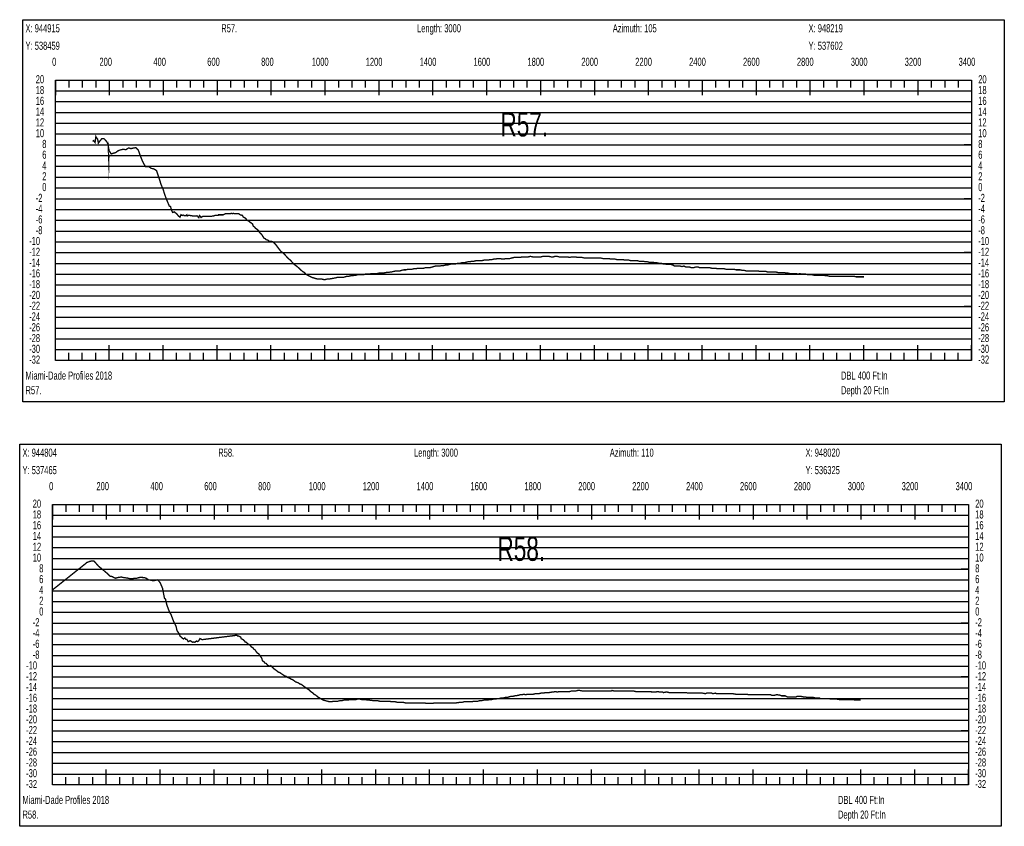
# Model space of a CAD drawing. Header units: inches. Extents: x 471865 to 538526, y 1054316 to 1102451.
# Tile 96 of 114: x 506661 to 510315, y 1089675 to 1092667. Entities that reach past the tile are written whole.
import ezdxf

# ---------------------------------------------------------------- set-up
doc = ezdxf.new("R2010")
doc.units = ezdxf.units.IN
doc.header["$MEASUREMENT"] = 0
for name, color, linetype in [('LABELS', 7, 'Continuous'), ('X_Gr1', 7, 'Continuous'), ('XSECTION', 7, 'Continuous')]:
    doc.layers.add(name, color=color, linetype=linetype)
doc.styles.get("Standard").update_dxf_attribs({"font": 'arial.ttf'})

msp = doc.modelspace()

# ---------------------------------------------------------------- linework, layer by layer
at = {"layer": 'X_Gr1', "color": 6, "linetype": 'Continuous', "lineweight": 18, "true_color": 0xff00ff, "transparency": 33554687, "const_width": 5}
for points in [[(506931.7, 1092215.8), (506931.7, 1092215.8), (506934.8, 1092218.8), (506940.8, 1092211.9), (506943.9, 1092233.9), (506946.8, 1092228.6), (506950.5, 1092224.5), (506953.2, 1092209.6), (506960.4, 1092219.2), (506966.3, 1092226.5), (506975.2, 1092225.2), (506984.3, 1092214.4), (506989.7, 1092203.6), (506991.8, 1092147.6), (506992.6, 1092184.7), (506993.4, 1092180.9), (507000.7, 1092169.4), (507010.5, 1092172.6), (507017.1, 1092174.1), (507026.4, 1092181.3), (507035.7, 1092184.5), (507045.5, 1092186.6), (507055.1, 1092185.1), (507065.4, 1092191.6), (507074.4, 1092189), (507083.6, 1092191.5), (507092.4, 1092192.5), (507101.6, 1092182.9), (507107.9, 1092164.9), (507117.6, 1092140.7), (507127.9, 1092121.9), (507141.3, 1092122.6), (507148.4, 1092116), (507157.8, 1092114.3), (507169, 1092107.8), (507181.8, 1092069.3), (507185.3, 1092056.8), (507193, 1092039.3), (507200.5, 1092015.3), (507209.3, 1091993), (507216.3, 1091976), (507220.8, 1091974.3), (507224.8, 1091960.4), (507228.8, 1091952.2), (507234.4, 1091954.6), (507242, 1091948.7), (507246.3, 1091944.2), (507250.1, 1091939.5), (507255.9, 1091934.6), (507259.7, 1091944), (507264.1, 1091940.7), (507268, 1091942.7), (507271.4, 1091940.7), (507277, 1091940.6), (507281.5, 1091943.7), (507282.9, 1091939.4), (507288.2, 1091942.1), (507295.9, 1091940.5), (507302.3, 1091939.6), (507309.1, 1091938.8), (507311.4, 1091939), (507315.3, 1091938.8), (507319.5, 1091940.1), (507325.8, 1091933.2), (507328.5, 1091940.9), (507332.3, 1091937.4), (507334, 1091933.5), (507339.8, 1091937.4), (507343.1, 1091937.4), (507344.9, 1091937.4), (507349.9, 1091937.4), (507352.9, 1091937.4), (507356, 1091937.4), (507359.9, 1091937.4), (507362, 1091937.4), (507368.9, 1091937.4), (507370.8, 1091937.4), (507378.2, 1091939.4), (507380.4, 1091939.4), (507387.3, 1091941.4), (507389.3, 1091941.4), (507394.5, 1091941.4), (507397.4, 1091941.4), (507398.8, 1091943.4), (507404.7, 1091943.4), (507406.8, 1091943.4), (507411.6, 1091943.4), (507414.6, 1091943.4), (507416.1, 1091943.4), (507420.8, 1091945.4), (507423.8, 1091947.4), (507425.3, 1091947.4), (507430.1, 1091947.4), (507433.3, 1091947.4), (507436.6, 1091947.4), (507440, 1091947.4), (507441.8, 1091947.4), (507446.8, 1091949.4), (507450.3, 1091947.4), (507454.2, 1091949.4), (507458.2, 1091947.4), (507460.3, 1091947.4), (507466, 1091947.4), (507469.8, 1091947.4), (507473.4, 1091947.4), (507477.2, 1091945.4), (507479.2, 1091943.4), (507487.5, 1091941.4), (507490.6, 1091935.4), (507498.1, 1091931.4), (507502, 1091927.4), (507503.8, 1091923.4), (507509.5, 1091921.4), (507514.4, 1091917.4), (507519.9, 1091913.4), (507525.3, 1091909.4), (507527.8, 1091901.4), (507534, 1091897.4), (507535.9, 1091893.4), (507542.9, 1091889.4), (507548.6, 1091883.4), (507551.6, 1091877.4), (507558.6, 1091871.4), (507562.5, 1091865.4), (507567, 1091857.4), (507572.1, 1091855.4), (507575.2, 1091851.4), (507582.4, 1091849.4), (507586.5, 1091845.4), (507591.1, 1091845.4), (507595, 1091845.4), (507600.3, 1091843.4), (507604.4, 1091839.4), (507609.5, 1091835.4), (507615.9, 1091826.9), (507622.3, 1091818.4), (507628.7, 1091809.9), (507629.1, 1091809.4), (507636.3, 1091803.4), (507643.4, 1091797.4), (507650.6, 1091789.4), (507657.8, 1091781.4), (507665.7, 1091775.4), (507672.5, 1091767.4), (507679.7, 1091759.4), (507688.3, 1091753.4), (507695.6, 1091747.4), (507703.9, 1091739.4), (507710.8, 1091733.4), (507717.6, 1091729.4), (507723, 1091723.4), (507729.8, 1091719.4), (507737.3, 1091715.4), (507745.3, 1091711.4), (507752.2, 1091709.4), (507758.6, 1091707.4), (507766.2, 1091705.4), (507773.8, 1091705.4), (507781.6, 1091705.4), (507788.9, 1091703.4), (507795.8, 1091703.4), (507802.4, 1091705.4), (507809.7, 1091705.4), (507816.1, 1091706.5), (507822.5, 1091707.6), (507829, 1091708.7), (507832.7, 1091709.4), (507839.2, 1091711.4), (507846.5, 1091711.4), (507854.7, 1091711.4), (507862.2, 1091711.4), (507868.8, 1091713.4), (507875.1, 1091715.4), (507882, 1091715.4), (507889.4, 1091717.4), (507896.4, 1091717.4), (507903, 1091719.4), (507909.3, 1091719.4), (507915.9, 1091721.4), (507923.2, 1091721.4), (507930.4, 1091721.4), (507936.9, 1091721.4), (507943.3, 1091723.4), (507950.3, 1091723.4), (507958, 1091723.4), (507965.8, 1091725.4), (507973.6, 1091725.4), (507981, 1091725.4), (507987.6, 1091725.4), (507994.5, 1091727.4), (508002.6, 1091727.4), (508011.7, 1091727.4), (508020.1, 1091729.4), (508026.5, 1091730), (508033, 1091730.6), (508039.4, 1091731.3), (508040.3, 1091731.4), (508048.5, 1091733.4), (508056.9, 1091735.4), (508064.8, 1091735.4), (508071.7, 1091735.4), (508078.3, 1091737.4), (508086, 1091739.4), (508094.3, 1091739.4), (508102, 1091741.4), (508109.1, 1091741.4), (508116.3, 1091741.4), (508123.9, 1091743.4), (508131.4, 1091743.4), (508138.4, 1091745.4), (508145.6, 1091745.4), (508152.9, 1091745.4), (508160.1, 1091745.4), (508167.4, 1091747.4), (508175, 1091747.4), (508183, 1091747.4), (508190.4, 1091749.4), (508197.2, 1091751.4), (508204, 1091753.4), (508211.7, 1091753.4), (508220, 1091753.4), (508227.9, 1091755.4), (508235.3, 1091755.4), (508242.1, 1091757.4), (508249, 1091757.4), (508256.1, 1091759.4), (508263.5, 1091761.4), (508271.4, 1091761.4), (508279.1, 1091761.4), (508286.3, 1091763.4), (508293.6, 1091763.4), (508301.2, 1091765.4), (508309.5, 1091765.4), (508317.6, 1091767.4), (508324.8, 1091769.4), (508331.9, 1091769.4), (508339.3, 1091771.4), (508347, 1091771.4), (508354.5, 1091773.4), (508361.8, 1091773.4), (508369.3, 1091773.4), (508376.6, 1091773.4), (508384, 1091775.4), (508391.6, 1091775.4), (508399.1, 1091775.4), (508406.6, 1091777.4), (508413.9, 1091777.4), (508421, 1091779.4), (508427.6, 1091779.4), (508434.6, 1091781.4), (508442.8, 1091781.4), (508451.1, 1091779.4), (508459, 1091779.4), (508465.6, 1091781.4), (508472.5, 1091781.4), (508480.3, 1091781.4), (508487.9, 1091783.4), (508495.4, 1091785.4), (508502.9, 1091785.4), (508510.4, 1091785.4), (508518.3, 1091785.4), (508526.1, 1091787.4), (508533.8, 1091787.4), (508541, 1091787.4), (508548.2, 1091787.4), (508556.3, 1091789.4), (508564.7, 1091787.4), (508572.8, 1091787.4), (508580.2, 1091787.4), (508587.5, 1091787.4), (508595.1, 1091787.4), (508602.5, 1091789.4), (508609.5, 1091789.4), (508616.8, 1091789.4), (508625.1, 1091789.4), (508633.6, 1091787.4), (508641.2, 1091787.4), (508648, 1091789.4), (508655.3, 1091789.4), (508663.5, 1091787.4), (508671.9, 1091787.4), (508679.5, 1091787.4), (508686.2, 1091787.4), (508693.5, 1091787.4), (508701.7, 1091785.4), (508709.7, 1091787.4), (508716.5, 1091787.4), (508723.6, 1091787.4), (508731.7, 1091785.4), (508739.8, 1091785.4), (508748, 1091785.4), (508755.9, 1091783.4), (508763.8, 1091783.4), (508771.5, 1091783.4), (508778.9, 1091783.4), (508789.9, 1091783.4), (508793.5, 1091783.4), (508800.7, 1091783.4), (508808.4, 1091783.4), (508816.3, 1091783.4), (508824.6, 1091781.4), (508832.4, 1091781.4), (508839.5, 1091781.4), (508846.6, 1091781.4), (508854, 1091779.4), (508861.8, 1091779.4), (508869.6, 1091779.4), (508877.2, 1091777.4), (508884.7, 1091777.4), (508891.9, 1091777.4), (508899.3, 1091777.4), (508906.6, 1091775.4), (508914, 1091775.4), (508921.5, 1091775.4), (508929, 1091773.4), (508936.9, 1091773.4), (508944.8, 1091773.4), (508952.2, 1091773.4), (508959.6, 1091771.4), (508967, 1091771.4), (508974.7, 1091771.4), (508982.6, 1091769.4), (508990.3, 1091769.4), (508997.5, 1091767.4), (509004.3, 1091767.4), (509011.3, 1091767.4), (509019, 1091765.4), (509027.2, 1091765.4), (509035, 1091763.4), (509041.9, 1091763.4), (509048.5, 1091761.4), (509055.2, 1091761.4), (509062.4, 1091759.4), (509069.7, 1091759.4), (509077, 1091759.4), (509084.5, 1091757.4), (509091.6, 1091753.4), (509098.5, 1091753.4), (509105.2, 1091753.4), (509111.7, 1091753.4), (509118.7, 1091751.4), (509126.2, 1091753.4), (509133.6, 1091749.4), (509140.7, 1091749.4), (509147.2, 1091749.4), (509153.8, 1091747.4), (509161.1, 1091747.4), (509168.9, 1091749.4), (509180.3, 1091749.4), (509184, 1091747.4), (509191.1, 1091747.4), (509198.1, 1091747.4), (509205.4, 1091747.4), (509213.1, 1091747.4), (509220.8, 1091747.4), (509228.6, 1091745.4), (509235.9, 1091745.4), (509243.1, 1091745.4), (509250.8, 1091743.4), (509259.1, 1091743.4), (509267.5, 1091743.4), (509275, 1091743.4), (509282.4, 1091741.4), (509289.8, 1091741.4), (509297.3, 1091741.4), (509305, 1091741.4), (509312.5, 1091741.4), (509319.7, 1091739.4), (509326.9, 1091739.4), (509334.4, 1091739.4), (509342.3, 1091737.4), (509349.8, 1091737.4), (509356.9, 1091735.4), (509364, 1091735.4), (509371.1, 1091735.4), (509378.8, 1091735.4), (509386.4, 1091735.4), (509393.5, 1091735.4), (509400.2, 1091735.4), (509407.3, 1091733.4), (509415.3, 1091733.4), (509422.9, 1091733.4), (509430, 1091733.4), (509437.2, 1091731.4), (509444.8, 1091731.4), (509452.5, 1091731.4), (509459.8, 1091731.4), (509467.2, 1091731.4), (509474.6, 1091729.4), (509482, 1091729.4), (509489.5, 1091729.4), (509497.1, 1091729.4), (509504.4, 1091727.4), (509511.9, 1091727.4), (509519.7, 1091725.4), (509527.4, 1091725.4), (509534.7, 1091725.4), (509542, 1091725.4), (509549.2, 1091723.4), (509556.1, 1091725.4), (509563.4, 1091723.4), (509571, 1091723.4), (509578.4, 1091723.4), (509585.5, 1091721.4), (509592.9, 1091721.4), (509600.7, 1091721.4), (509608.4, 1091719.4), (509615.9, 1091719.4), (509623, 1091719.4), (509630.2, 1091719.4), (509637.7, 1091719.4), (509645.1, 1091719.4), (509652, 1091717.4), (509658.9, 1091717.4), (509666.8, 1091715.4), (509675.3, 1091715.4), (509682.7, 1091715.4), (509689.7, 1091715.4), (509696.9, 1091715.4), (509704.6, 1091715.4), (509716.4, 1091715.4), (509720.2, 1091715.4), (509727.2, 1091715.4), (509734.5, 1091715.4), (509742.6, 1091715.4), (509750.6, 1091715.4), (509757.9, 1091715.4), (509764.9, 1091713.4), (509772.5, 1091713.4), (509780.3, 1091713.4), (509791.5, 1091713.4), (509793.6, 1091713.4)], [(506782.5, 1090551.7), (506782.5, 1090551.7), (506909.1, 1090652.2), (506909.7, 1090653.2), (506923.3, 1090658.5), (506936.9, 1090659.1), (506954, 1090639.7), (506969.6, 1090627.1), (506985, 1090614), (506994.9, 1090604.4), (506996.9, 1090602.9), (507004.5, 1090601.4), (507015.7, 1090595.2), (507028.9, 1090598.7), (507038.7, 1090599.6), (507048.7, 1090597.3), (507058.4, 1090596.4), (507071.9, 1090593.4), (507081.7, 1090594.2), (507093.8, 1090594.8), (507105.8, 1090598.1), (507118.3, 1090598), (507128.8, 1090596.3), (507139.4, 1090589.4), (507146.7, 1090588.1), (507156.1, 1090585.9), (507165.8, 1090587.7), (507173.5, 1090589.3), (507182.5, 1090578.7), (507191.1, 1090558.3), (507198.6, 1090520.6), (507202.1, 1090518.1), (507207.6, 1090495.1), (507216.9, 1090470.4), (507222.6, 1090461), (507231.3, 1090437.7), (507237.2, 1090425.8), (507241.2, 1090417.4), (507245.1, 1090400.6), (507251.4, 1090391.7), (507256.9, 1090379.7), (507260.1, 1090377.4), (507264.9, 1090372.5), (507269.3, 1090369.8), (507273.9, 1090374), (507277.9, 1090368.3), (507281.2, 1090368.7), (507285.8, 1090361.4), (507286.7, 1090360.1), (507293.6, 1090363.7), (507299.1, 1090360.5), (507303, 1090357.5), (507306, 1090358.8), (507311.1, 1090357.7), (507317.1, 1090362.3), (507321.3, 1090360.3), (507325.4, 1090362.8), (507330.2, 1090371.6), (507338.1, 1090367.6), (507339.9, 1090367.7), (507341.8, 1090367.9), (507347, 1090368.6), (507352.2, 1090369.3), (507357.4, 1090369.9), (507362.6, 1090370.6), (507367.9, 1090371.2), (507373.1, 1090371.9), (507378.3, 1090372.5), (507383.5, 1090373.2), (507388.7, 1090373.8), (507393.9, 1090374.5), (507399.1, 1090375.2), (507404.3, 1090375.8), (507409.5, 1090376.5), (507414.7, 1090377.1), (507419.9, 1090377.8), (507425.2, 1090378.4), (507430.4, 1090379.1), (507435.6, 1090379.7), (507440.8, 1090380.4), (507446, 1090381), (507451.2, 1090381.6), (507456.3, 1090382.3), (507461.1, 1090383), (507463.1, 1090383), (507468.1, 1090383), (507469.8, 1090381), (507473.7, 1090381), (507481, 1090377), (507483.5, 1090371), (507490.8, 1090367), (507495.1, 1090363), (507497.2, 1090359), (507503.5, 1090357), (507505.8, 1090353), (507513.1, 1090349), (507518.1, 1090345), (507520.4, 1090341), (507527, 1090337), (507529, 1090333), (507535.1, 1090329), (507537.3, 1090325), (507541.7, 1090319), (507548, 1090315), (507552.3, 1090309), (507556.5, 1090303), (507560.1, 1090297), (507562, 1090289), (507568.3, 1090285), (507570.4, 1090281), (507576.4, 1090279), (507580.7, 1090273), (507583.5, 1090271), (507589, 1090269), (507592.7, 1090271), (507598.9, 1090265), (507605, 1090259), (507610.9, 1090255), (507616.3, 1090251), (507621.3, 1090247), (507626.8, 1090245), (507632.3, 1090241), (507638.4, 1090237), (507644.4, 1090233), (507650.2, 1090231), (507655.8, 1090227), (507661.9, 1090225), (507668.3, 1090221), (507674.2, 1090219), (507679.6, 1090215), (507684.8, 1090211), (507690.1, 1090209), (507695.5, 1090207), (507701, 1090203), (507706.7, 1090201), (507712, 1090197), (507717.3, 1090193), (507723.1, 1090189), (507729.1, 1090185), (507735.2, 1090181), (507741.1, 1090175), (507747.2, 1090171), (507753.7, 1090165), (507760.5, 1090161), (507767.3, 1090155), (507774, 1090151), (507780.9, 1090147), (507788.3, 1090143), (507795.9, 1090141), (507803.6, 1090139), (507811.1, 1090137), (507818.5, 1090137), (507826.1, 1090139), (507833.8, 1090139), (507841.7, 1090139), (507849.3, 1090141), (507856.6, 1090141), (507863.7, 1090143), (507871, 1090143), (507878.6, 1090143), (507886.4, 1090145), (507893.8, 1090145), (507901.1, 1090145), (507908.2, 1090145), (507915.5, 1090147), (507923.1, 1090147), (507930.7, 1090145), (507938.2, 1090145), (507945.5, 1090145), (507952.7, 1090143), (507959.9, 1090143), (507974.9, 1090141), (507982.4, 1090141), (507989.7, 1090141), (507996.9, 1090139), (508004.2, 1090139), (508011.5, 1090139), (508018.9, 1090139), (508026.3, 1090139), (508033.5, 1090139), (508040.4, 1090137), (508047.8, 1090137), (508055.1, 1090137), (508062.2, 1090135), (508069.3, 1090135), (508076.7, 1090135), (508084.3, 1090135), (508091.8, 1090133), (508099.1, 1090133), (508106.4, 1090133), (508114, 1090133), (508121.3, 1090133), (508128.1, 1090133), (508134.8, 1090133), (508141.5, 1090133), (508148.4, 1090133), (508155.7, 1090133), (508162.8, 1090133), (508169.8, 1090131), (508176.8, 1090131), (508183.8, 1090131), (508190.9, 1090131), (508204.7, 1090133), (508211.3, 1090133), (508218.1, 1090133), (508225.2, 1090133), (508246.7, 1090133), (508253.6, 1090133), (508268, 1090133), (508275.1, 1090133), (508282.1, 1090133), (508295.9, 1090135), (508303, 1090135), (508310.3, 1090137), (508317.7, 1090137), (508324.8, 1090137), (508331.7, 1090137), (508339, 1090137), (508346.8, 1090139), (508354.3, 1090139), (508361, 1090139), (508367.7, 1090141), (508375.2, 1090141), (508383.2, 1090143), (508390.8, 1090143), (508397.5, 1090143), (508404.1, 1090145), (508411.6, 1090145), (508419.6, 1090147), (508427.4, 1090147), (508434.3, 1090149), (508440.9, 1090149), (508447.7, 1090151), (508455.3, 1090151), (508463.1, 1090153), (508470.2, 1090153), (508476.6, 1090155), (508483.3, 1090157), (508490.9, 1090157), (508498.8, 1090159), (508512.1, 1090161), (508518.1, 1090163), (508524.8, 1090163), (508532.2, 1090165), (508539.3, 1090163), (508545.6, 1090165), (508551.7, 1090165), (508559, 1090165), (508567.3, 1090165), (508574.7, 1090167), (508581, 1090167), (508587.6, 1090167), (508595.6, 1090169), (508604, 1090169), (508611.5, 1090171), (508618.4, 1090171), (508625.4, 1090171), (508637, 1090173), (508641.1, 1090173), (508649, 1090175), (508656.3, 1090173), (508663, 1090175), (508674, 1090175), (508678.4, 1090175), (508687.1, 1090175), (508695.3, 1090175), (508702.4, 1090175), (508709.2, 1090177), (508716.7, 1090177), (508724.5, 1090177), (508732.2, 1090179), (508739.3, 1090179), (508749.5, 1090177), (508753.3, 1090177), (508760.8, 1090177), (508768.4, 1090177), (508775.8, 1090177), (508783.1, 1090177), (508790.3, 1090177), (508797, 1090177), (508803.7, 1090177), (508810.6, 1090177), (508821.7, 1090177), (508825.2, 1090177), (508831.7, 1090177), (508837.9, 1090177), (508844.7, 1090177), (508855.8, 1090177), (508859.3, 1090179), (508866.1, 1090177), (508876.7, 1090177), (508880.4, 1090177), (508891.4, 1090177), (508895, 1090177), (508902.1, 1090177), (508909.5, 1090177), (508916.7, 1090177), (508927, 1090177), (508930.7, 1090177), (508938.4, 1090177), (508946.8, 1090175), (508954.7, 1090175), (508965, 1090175), (508971.9, 1090175), (508975.8, 1090175), (508987.8, 1090175), (508991.8, 1090175), (509003, 1090175), (509006.6, 1090173), (509013.6, 1090173), (509020.7, 1090173), (509028.2, 1090175), (509035.8, 1090173), (509046.9, 1090173), (509050.2, 1090171), (509059.7, 1090173), (509063.3, 1090173), (509071.1, 1090171), (509078.8, 1090171), (509085.5, 1090171), (509094.8, 1090171), (509098.3, 1090171), (509105.7, 1090171), (509117.1, 1090171), (509120.5, 1090171), (509130, 1090171), (509133.9, 1090171), (509141.8, 1090169), (509153.3, 1090169), (509156.7, 1090169), (509167.4, 1090169), (509171.3, 1090169), (509179.4, 1090169), (509187.4, 1090169), (509194.9, 1090169), (509205.9, 1090167), (509209.6, 1090169), (509217.2, 1090169), (509229, 1090169), (509232.8, 1090167), (509243.6, 1090169), (509247.3, 1090167), (509254.8, 1090167), (509262.6, 1090167), (509270, 1090167), (509281, 1090167), (509288, 1090167), (509291.4, 1090167), (509302, 1090167), (509306.2, 1090167), (509318.6, 1090165), (509322, 1090165), (509328.2, 1090165), (509337.6, 1090165), (509341.3, 1090165), (509353.5, 1090165), (509361.3, 1090165), (509364.7, 1090163), (509374.2, 1090163), (509377.7, 1090163), (509389.1, 1090163), (509393.1, 1090163), (509400.7, 1090163), (509410.9, 1090163), (509414.2, 1090163), (509425.1, 1090163), (509429.2, 1090163), (509437, 1090163), (509447.7, 1090163), (509451.3, 1090161), (509462.1, 1090161), (509469.1, 1090163), (509472.8, 1090163), (509484.3, 1090161), (509488, 1090159), (509498.5, 1090159), (509501.9, 1090159), (509509.1, 1090155), (509520.1, 1090155), (509527.4, 1090155), (509534.5, 1090155), (509541.7, 1090155), (509545.4, 1090157), (509556, 1090157), (509559.5, 1090157), (509570.2, 1090155), (509578, 1090155), (509581.8, 1090153), (509592.2, 1090153), (509598.7, 1090153), (509606.1, 1090153), (509614.3, 1090151), (509618.2, 1090151), (509628.7, 1090151), (509632, 1090149), (509643.2, 1090149), (509651.6, 1090149), (509655.5, 1090149), (509665.9, 1090149), (509669.3, 1090147), (509680.5, 1090147), (509688.9, 1090147), (509692.9, 1090147), (509703.4, 1090145), (509710, 1090145), (509717.6, 1090145), (509725.9, 1090145), (509729.9, 1090145), (509740.8, 1090145), (509747.2, 1090145), (509754, 1090145), (509762.1, 1090143), (509770.2, 1090143), (509776.8, 1090143), (509782.4, 1090143)]]:
    msp.add_lwpolyline(points, dxfattribs=at)
at = {"layer": 'XSECTION', "color": 18, "linetype": 'Continuous', "true_color": 0x000000}
for points in [[(506672.4, 1092667.4), (510314.8, 1092667.4), (510314.8, 1091249.4), (506672.4, 1091249.4), (506672.4, 1092667.4)], [(506793.6, 1092443.4), (510193.6, 1092443.4), (510193.6, 1091403.4), (506793.6, 1091403.4), (506793.6, 1092443.4)], [(506793.6, 1092443.4), (506793.6, 1092387)], [(506793.6, 1092443.4), (506793.6, 1092387)], [(506793.6, 1092443.4), (506793.6, 1092415.4)], [(506793.6, 1092443.4), (506793.6, 1092415.4)], [(506843.6, 1092443.4), (506843.6, 1092415.4)], [(506893.6, 1092443.4), (506893.6, 1092415.4)], [(506943.6, 1092443.4), (506943.6, 1092415.4)], [(506993.6, 1092443.4), (506993.6, 1092387)], [(506993.6, 1092443.4), (506993.6, 1092415.4)], [(507043.6, 1092443.4), (507043.6, 1092415.4)], [(507093.6, 1092443.4), (507093.6, 1092415.4)], [(507143.6, 1092443.4), (507143.6, 1092415.4)], [(507193.6, 1092443.4), (507193.6, 1092387)], [(507193.6, 1092443.4), (507193.6, 1092415.4)], [(507243.6, 1092443.4), (507243.6, 1092415.4)], [(507293.6, 1092443.4), (507293.6, 1092415.4)], [(507343.6, 1092443.4), (507343.6, 1092415.4)], [(507393.6, 1092443.4), (507393.6, 1092387)], [(507393.6, 1092443.4), (507393.6, 1092415.4)], [(507443.6, 1092443.4), (507443.6, 1092415.4)], [(507493.6, 1092443.4), (507493.6, 1092415.4)], [(507543.6, 1092443.4), (507543.6, 1092415.4)], [(507593.6, 1092443.4), (507593.6, 1092387)], [(507593.6, 1092443.4), (507593.6, 1092415.4)], [(507643.6, 1092443.4), (507643.6, 1092415.4)], [(507693.6, 1092443.4), (507693.6, 1092415.4)], [(507743.6, 1092443.4), (507743.6, 1092415.4)], [(507793.6, 1092443.4), (507793.6, 1092387)], [(507793.6, 1092443.4), (507793.6, 1092415.4)], [(507843.6, 1092443.4), (507843.6, 1092415.4)], [(507893.6, 1092443.4), (507893.6, 1092415.4)], [(507943.6, 1092443.4), (507943.6, 1092415.4)], [(507993.6, 1092443.4), (507993.6, 1092387)], [(507993.6, 1092443.4), (507993.6, 1092415.4)], [(508043.6, 1092443.4), (508043.6, 1092415.4)], [(508093.6, 1092443.4), (508093.6, 1092415.4)], [(508143.6, 1092443.4), (508143.6, 1092415.4)], [(508193.6, 1092443.4), (508193.6, 1092387)], [(508193.6, 1092443.4), (508193.6, 1092415.4)], [(508243.6, 1092443.4), (508243.6, 1092415.4)], [(508293.6, 1092443.4), (508293.6, 1092415.4)], [(508343.6, 1092443.4), (508343.6, 1092415.4)], [(508393.6, 1092443.4), (508393.6, 1092387)], [(508393.6, 1092443.4), (508393.6, 1092415.4)], [(508443.6, 1092443.4), (508443.6, 1092415.4)], [(508493.6, 1092443.4), (508493.6, 1092415.4)], [(508543.6, 1092443.4), (508543.6, 1092415.4)], [(508593.6, 1092443.4), (508593.6, 1092387)], [(508593.6, 1092443.4), (508593.6, 1092415.4)], [(508643.6, 1092443.4), (508643.6, 1092415.4)], [(508693.6, 1092443.4), (508693.6, 1092415.4)], [(508743.6, 1092443.4), (508743.6, 1092415.4)], [(508793.6, 1092443.4), (508793.6, 1092387)], [(508793.6, 1092443.4), (508793.6, 1092415.4)], [(508843.6, 1092443.4), (508843.6, 1092415.4)], [(508893.6, 1092443.4), (508893.6, 1092415.4)], [(508943.6, 1092443.4), (508943.6, 1092415.4)], [(508993.6, 1092443.4), (508993.6, 1092387)], [(508993.6, 1092443.4), (508993.6, 1092415.4)], [(509043.6, 1092443.4), (509043.6, 1092415.4)], [(509093.6, 1092443.4), (509093.6, 1092415.4)], [(509143.6, 1092443.4), (509143.6, 1092415.4)], [(509193.6, 1092443.4), (509193.6, 1092387)], [(509193.6, 1092443.4), (509193.6, 1092415.4)], [(509243.6, 1092443.4), (509243.6, 1092415.4)], [(509293.6, 1092443.4), (509293.6, 1092415.4)], [(509343.6, 1092443.4), (509343.6, 1092415.4)], [(509393.6, 1092443.4), (509393.6, 1092387)], [(509393.6, 1092443.4), (509393.6, 1092415.4)], [(509443.6, 1092443.4), (509443.6, 1092415.4)], [(509493.6, 1092443.4), (509493.6, 1092415.4)], [(509543.6, 1092443.4), (509543.6, 1092415.4)], [(509593.6, 1092443.4), (509593.6, 1092387)], [(509593.6, 1092443.4), (509593.6, 1092415.4)], [(509643.6, 1092443.4), (509643.6, 1092415.4)], [(509693.6, 1092443.4), (509693.6, 1092415.4)], [(509743.6, 1092443.4), (509743.6, 1092415.4)], [(509793.6, 1092443.4), (509793.6, 1092387)], [(509793.6, 1092443.4), (509793.6, 1092415.4)], [(509843.6, 1092443.4), (509843.6, 1092415.4)], [(509893.6, 1092443.4), (509893.6, 1092415.4)], [(509943.6, 1092443.4), (509943.6, 1092415.4)], [(509993.6, 1092443.4), (509993.6, 1092387)], [(509993.6, 1092443.4), (509993.6, 1092415.4)], [(510043.6, 1092443.4), (510043.6, 1092415.4)], [(510093.6, 1092443.4), (510093.6, 1092415.4)], [(510143.6, 1092443.4), (510143.6, 1092415.4)], [(510193.6, 1092443.4), (510193.6, 1092387)], [(510193.6, 1092443.4), (510193.6, 1092415.4)], [(506793.6, 1092203.4), (506821.6, 1092203.4)], [(510193.6, 1092203.4), (510165.6, 1092203.4)], [(506793.6, 1092003.4), (506821.6, 1092003.4)], [(510193.6, 1092003.4), (510165.6, 1092003.4)], [(506793.6, 1091803.4), (506821.6, 1091803.4)], [(510193.6, 1091803.4), (510165.6, 1091803.4)], [(506793.6, 1091603.4), (506821.6, 1091603.4)], [(510193.6, 1091603.4), (510165.6, 1091603.4)], [(506793.6, 1091403.4), (506793.6, 1091459.8)], [(506793.6, 1091403.4), (506793.6, 1091459.8)], [(506993.6, 1091403.4), (506993.6, 1091459.8)], [(507193.6, 1091403.4), (507193.6, 1091459.8)], [(507393.6, 1091403.4), (507393.6, 1091459.8)], [(507593.6, 1091403.4), (507593.6, 1091459.8)], [(507793.6, 1091403.4), (507793.6, 1091459.8)], [(507993.6, 1091403.4), (507993.6, 1091459.8)], [(508193.6, 1091403.4), (508193.6, 1091459.8)], [(508393.6, 1091403.4), (508393.6, 1091459.8)], [(508593.6, 1091403.4), (508593.6, 1091459.8)], [(508793.6, 1091403.4), (508793.6, 1091459.8)], [(508993.6, 1091403.4), (508993.6, 1091459.8)], [(509193.6, 1091403.4), (509193.6, 1091459.8)], [(509393.6, 1091403.4), (509393.6, 1091459.8)], [(509593.6, 1091403.4), (509593.6, 1091459.8)], [(509793.6, 1091403.4), (509793.6, 1091459.8)], [(509993.6, 1091403.4), (509993.6, 1091459.8)], [(510193.6, 1091403.4), (510193.6, 1091459.8)], [(506793.6, 1091403.4), (506793.6, 1091431.4)], [(506793.6, 1091403.4), (506793.6, 1091431.4)], [(506843.6, 1091403.4), (506843.6, 1091431.4)], [(506893.6, 1091403.4), (506893.6, 1091431.4)], [(506943.6, 1091403.4), (506943.6, 1091431.4)], [(506993.6, 1091403.4), (506993.6, 1091431.4)], [(507043.6, 1091403.4), (507043.6, 1091431.4)], [(507093.6, 1091403.4), (507093.6, 1091431.4)], [(507143.6, 1091403.4), (507143.6, 1091431.4)], [(507193.6, 1091403.4), (507193.6, 1091431.4)], [(507243.6, 1091403.4), (507243.6, 1091431.4)], [(507293.6, 1091403.4), (507293.6, 1091431.4)], [(507343.6, 1091403.4), (507343.6, 1091431.4)], [(507393.6, 1091403.4), (507393.6, 1091431.4)], [(507443.6, 1091403.4), (507443.6, 1091431.4)], [(507493.6, 1091403.4), (507493.6, 1091431.4)], [(507543.6, 1091403.4), (507543.6, 1091431.4)], [(507593.6, 1091403.4), (507593.6, 1091431.4)], [(507643.6, 1091403.4), (507643.6, 1091431.4)], [(507693.6, 1091403.4), (507693.6, 1091431.4)], [(507743.6, 1091403.4), (507743.6, 1091431.4)], [(507793.6, 1091403.4), (507793.6, 1091431.4)], [(507843.6, 1091403.4), (507843.6, 1091431.4)], [(507893.6, 1091403.4), (507893.6, 1091431.4)], [(507943.6, 1091403.4), (507943.6, 1091431.4)], [(507993.6, 1091403.4), (507993.6, 1091431.4)], [(508043.6, 1091403.4), (508043.6, 1091431.4)], [(508093.6, 1091403.4), (508093.6, 1091431.4)], [(508143.6, 1091403.4), (508143.6, 1091431.4)], [(508193.6, 1091403.4), (508193.6, 1091431.4)], [(508243.6, 1091403.4), (508243.6, 1091431.4)], [(508293.6, 1091403.4), (508293.6, 1091431.4)], [(508343.6, 1091403.4), (508343.6, 1091431.4)], [(508393.6, 1091403.4), (508393.6, 1091431.4)], [(508443.6, 1091403.4), (508443.6, 1091431.4)], [(508493.6, 1091403.4), (508493.6, 1091431.4)], [(508543.6, 1091403.4), (508543.6, 1091431.4)], [(508593.6, 1091403.4), (508593.6, 1091431.4)], [(508643.6, 1091403.4), (508643.6, 1091431.4)], [(508693.6, 1091403.4), (508693.6, 1091431.4)], [(508743.6, 1091403.4), (508743.6, 1091431.4)], [(508793.6, 1091403.4), (508793.6, 1091431.4)], [(508843.6, 1091403.4), (508843.6, 1091431.4)], [(508893.6, 1091403.4), (508893.6, 1091431.4)], [(508943.6, 1091403.4), (508943.6, 1091431.4)], [(508993.6, 1091403.4), (508993.6, 1091431.4)], [(509043.6, 1091403.4), (509043.6, 1091431.4)], [(509093.6, 1091403.4), (509093.6, 1091431.4)], [(509143.6, 1091403.4), (509143.6, 1091431.4)], [(509193.6, 1091403.4), (509193.6, 1091431.4)], [(509243.6, 1091403.4), (509243.6, 1091431.4)], [(509293.6, 1091403.4), (509293.6, 1091431.4)], [(509343.6, 1091403.4), (509343.6, 1091431.4)], [(509393.6, 1091403.4), (509393.6, 1091431.4)], [(509443.6, 1091403.4), (509443.6, 1091431.4)], [(509493.6, 1091403.4), (509493.6, 1091431.4)], [(509543.6, 1091403.4), (509543.6, 1091431.4)], [(509593.6, 1091403.4), (509593.6, 1091431.4)], [(509643.6, 1091403.4), (509643.6, 1091431.4)], [(509693.6, 1091403.4), (509693.6, 1091431.4)], [(509743.6, 1091403.4), (509743.6, 1091431.4)], [(509793.6, 1091403.4), (509793.6, 1091431.4)], [(509843.6, 1091403.4), (509843.6, 1091431.4)], [(509893.6, 1091403.4), (509893.6, 1091431.4)], [(509943.6, 1091403.4), (509943.6, 1091431.4)], [(509993.6, 1091403.4), (509993.6, 1091431.4)], [(510043.6, 1091403.4), (510043.6, 1091431.4)], [(510093.6, 1091403.4), (510093.6, 1091431.4)], [(510143.6, 1091403.4), (510143.6, 1091431.4)], [(510193.6, 1091403.4), (510193.6, 1091431.4)], [(506661.2, 1091093), (510303.6, 1091093), (510303.6, 1089675), (506661.2, 1089675), (506661.2, 1091093)], [(506782.4, 1090869), (510182.4, 1090869), (510182.4, 1089829), (506782.4, 1089829), (506782.4, 1090869)], [(506782.4, 1090869), (506782.4, 1090812.6)], [(506782.4, 1090869), (506782.4, 1090812.6)], [(506782.4, 1090869), (506782.4, 1090841)], [(506782.4, 1090869), (506782.4, 1090841)], [(506832.4, 1090869), (506832.4, 1090841)], [(506882.4, 1090869), (506882.4, 1090841)], [(506932.4, 1090869), (506932.4, 1090841)], [(506982.4, 1090869), (506982.4, 1090812.6)], [(506982.4, 1090869), (506982.4, 1090841)], [(507032.4, 1090869), (507032.4, 1090841)], [(507082.4, 1090869), (507082.4, 1090841)], [(507132.4, 1090869), (507132.4, 1090841)], [(507182.4, 1090869), (507182.4, 1090812.6)], [(507182.4, 1090869), (507182.4, 1090841)], [(507232.4, 1090869), (507232.4, 1090841)], [(507282.4, 1090869), (507282.4, 1090841)], [(507332.4, 1090869), (507332.4, 1090841)], [(507382.4, 1090869), (507382.4, 1090812.6)], [(507382.4, 1090869), (507382.4, 1090841)], [(507432.4, 1090869), (507432.4, 1090841)], [(507482.4, 1090869), (507482.4, 1090841)], [(507532.4, 1090869), (507532.4, 1090841)], [(507582.4, 1090869), (507582.4, 1090812.6)], [(507582.4, 1090869), (507582.4, 1090841)], [(507632.4, 1090869), (507632.4, 1090841)], [(507682.4, 1090869), (507682.4, 1090841)], [(507732.4, 1090869), (507732.4, 1090841)], [(507782.4, 1090869), (507782.4, 1090812.6)], [(507782.4, 1090869), (507782.4, 1090841)], [(507832.4, 1090869), (507832.4, 1090841)], [(507882.4, 1090869), (507882.4, 1090841)], [(507932.4, 1090869), (507932.4, 1090841)], [(507982.4, 1090869), (507982.4, 1090812.6)], [(507982.4, 1090869), (507982.4, 1090841)], [(508032.4, 1090869), (508032.4, 1090841)], [(508082.4, 1090869), (508082.4, 1090841)], [(508132.4, 1090869), (508132.4, 1090841)], [(508182.4, 1090869), (508182.4, 1090812.6)], [(508182.4, 1090869), (508182.4, 1090841)], [(508232.4, 1090869), (508232.4, 1090841)], [(508282.4, 1090869), (508282.4, 1090841)], [(508332.4, 1090869), (508332.4, 1090841)], [(508382.4, 1090869), (508382.4, 1090812.6)], [(508382.4, 1090869), (508382.4, 1090841)], [(508432.4, 1090869), (508432.4, 1090841)], [(508482.4, 1090869), (508482.4, 1090841)], [(508532.4, 1090869), (508532.4, 1090841)], [(508582.4, 1090869), (508582.4, 1090812.6)], [(508582.4, 1090869), (508582.4, 1090841)], [(508632.4, 1090869), (508632.4, 1090841)], [(508682.4, 1090869), (508682.4, 1090841)], [(508732.4, 1090869), (508732.4, 1090841)], [(508782.4, 1090869), (508782.4, 1090812.6)], [(508782.4, 1090869), (508782.4, 1090841)], [(508832.4, 1090869), (508832.4, 1090841)], [(508882.4, 1090869), (508882.4, 1090841)], [(508932.4, 1090869), (508932.4, 1090841)], [(508982.4, 1090869), (508982.4, 1090812.6)], [(508982.4, 1090869), (508982.4, 1090841)], [(509032.4, 1090869), (509032.4, 1090841)], [(509082.4, 1090869), (509082.4, 1090841)], [(509132.4, 1090869), (509132.4, 1090841)], [(509182.4, 1090869), (509182.4, 1090812.6)], [(509182.4, 1090869), (509182.4, 1090841)], [(509232.4, 1090869), (509232.4, 1090841)], [(509282.4, 1090869), (509282.4, 1090841)], [(509332.4, 1090869), (509332.4, 1090841)], [(509382.4, 1090869), (509382.4, 1090812.6)], [(509382.4, 1090869), (509382.4, 1090841)], [(509432.4, 1090869), (509432.4, 1090841)], [(509482.4, 1090869), (509482.4, 1090841)], [(509532.4, 1090869), (509532.4, 1090841)], [(509582.4, 1090869), (509582.4, 1090812.6)], [(509582.4, 1090869), (509582.4, 1090841)], [(509632.4, 1090869), (509632.4, 1090841)], [(509682.4, 1090869), (509682.4, 1090841)], [(509732.4, 1090869), (509732.4, 1090841)], [(509782.4, 1090869), (509782.4, 1090812.6)], [(509782.4, 1090869), (509782.4, 1090841)], [(509832.4, 1090869), (509832.4, 1090841)], [(509882.4, 1090869), (509882.4, 1090841)], [(509932.4, 1090869), (509932.4, 1090841)], [(509982.4, 1090869), (509982.4, 1090812.6)], [(509982.4, 1090869), (509982.4, 1090841)], [(510032.4, 1090869), (510032.4, 1090841)], [(510082.4, 1090869), (510082.4, 1090841)], [(510132.4, 1090869), (510132.4, 1090841)], [(510182.4, 1090869), (510182.4, 1090812.6)], [(510182.4, 1090869), (510182.4, 1090841)], [(506782.4, 1090629), (506810.4, 1090629)], [(510182.4, 1090629), (510154.4, 1090629)], [(506782.4, 1090429), (506810.4, 1090429)], [(510182.4, 1090429), (510154.4, 1090429)], [(506782.4, 1090229), (506810.4, 1090229)], [(510182.4, 1090229), (510154.4, 1090229)], [(506782.4, 1090029), (506810.4, 1090029)], [(510182.4, 1090029), (510154.4, 1090029)], [(506782.4, 1089829), (506782.4, 1089885.4)], [(506782.4, 1089829), (506782.4, 1089885.4)], [(506982.4, 1089829), (506982.4, 1089885.4)], [(507182.4, 1089829), (507182.4, 1089885.4)], [(507382.4, 1089829), (507382.4, 1089885.4)], [(507582.4, 1089829), (507582.4, 1089885.4)], [(507782.4, 1089829), (507782.4, 1089885.4)], [(507982.4, 1089829), (507982.4, 1089885.4)], [(508182.4, 1089829), (508182.4, 1089885.4)], [(508382.4, 1089829), (508382.4, 1089885.4)], [(508582.4, 1089829), (508582.4, 1089885.4)], [(508782.4, 1089829), (508782.4, 1089885.4)], [(508982.4, 1089829), (508982.4, 1089885.4)], [(509182.4, 1089829), (509182.4, 1089885.4)], [(509382.4, 1089829), (509382.4, 1089885.4)], [(509582.4, 1089829), (509582.4, 1089885.4)], [(509782.4, 1089829), (509782.4, 1089885.4)], [(509982.4, 1089829), (509982.4, 1089885.4)], [(510182.4, 1089829), (510182.4, 1089885.4)], [(506782.4, 1089829), (506782.4, 1089857)], [(506782.4, 1089829), (506782.4, 1089857)], [(506832.4, 1089829), (506832.4, 1089857)], [(506882.4, 1089829), (506882.4, 1089857)], [(506932.4, 1089829), (506932.4, 1089857)], [(506982.4, 1089829), (506982.4, 1089857)], [(507032.4, 1089829), (507032.4, 1089857)], [(507082.4, 1089829), (507082.4, 1089857)], [(507132.4, 1089829), (507132.4, 1089857)], [(507182.4, 1089829), (507182.4, 1089857)], [(507232.4, 1089829), (507232.4, 1089857)], [(507282.4, 1089829), (507282.4, 1089857)], [(507332.4, 1089829), (507332.4, 1089857)], [(507382.4, 1089829), (507382.4, 1089857)], [(507432.4, 1089829), (507432.4, 1089857)], [(507482.4, 1089829), (507482.4, 1089857)], [(507532.4, 1089829), (507532.4, 1089857)], [(507582.4, 1089829), (507582.4, 1089857)], [(507632.4, 1089829), (507632.4, 1089857)], [(507682.4, 1089829), (507682.4, 1089857)], [(507732.4, 1089829), (507732.4, 1089857)], [(507782.4, 1089829), (507782.4, 1089857)], [(507832.4, 1089829), (507832.4, 1089857)], [(507882.4, 1089829), (507882.4, 1089857)], [(507932.4, 1089829), (507932.4, 1089857)], [(507982.4, 1089829), (507982.4, 1089857)], [(508032.4, 1089829), (508032.4, 1089857)], [(508082.4, 1089829), (508082.4, 1089857)], [(508132.4, 1089829), (508132.4, 1089857)], [(508182.4, 1089829), (508182.4, 1089857)], [(508232.4, 1089829), (508232.4, 1089857)], [(508282.4, 1089829), (508282.4, 1089857)], [(508332.4, 1089829), (508332.4, 1089857)], [(508382.4, 1089829), (508382.4, 1089857)], [(508432.4, 1089829), (508432.4, 1089857)], [(508482.4, 1089829), (508482.4, 1089857)], [(508532.4, 1089829), (508532.4, 1089857)], [(508582.4, 1089829), (508582.4, 1089857)], [(508632.4, 1089829), (508632.4, 1089857)], [(508682.4, 1089829), (508682.4, 1089857)], [(508732.4, 1089829), (508732.4, 1089857)], [(508782.4, 1089829), (508782.4, 1089857)], [(508832.4, 1089829), (508832.4, 1089857)], [(508882.4, 1089829), (508882.4, 1089857)], [(508932.4, 1089829), (508932.4, 1089857)], [(508982.4, 1089829), (508982.4, 1089857)], [(509032.4, 1089829), (509032.4, 1089857)], [(509082.4, 1089829), (509082.4, 1089857)], [(509132.4, 1089829), (509132.4, 1089857)], [(509182.4, 1089829), (509182.4, 1089857)], [(509232.4, 1089829), (509232.4, 1089857)], [(509282.4, 1089829), (509282.4, 1089857)], [(509332.4, 1089829), (509332.4, 1089857)], [(509382.4, 1089829), (509382.4, 1089857)], [(509432.4, 1089829), (509432.4, 1089857)], [(509482.4, 1089829), (509482.4, 1089857)], [(509532.4, 1089829), (509532.4, 1089857)], [(509582.4, 1089829), (509582.4, 1089857)], [(509632.4, 1089829), (509632.4, 1089857)], [(509682.4, 1089829), (509682.4, 1089857)], [(509732.4, 1089829), (509732.4, 1089857)], [(509782.4, 1089829), (509782.4, 1089857)], [(509832.4, 1089829), (509832.4, 1089857)], [(509882.4, 1089829), (509882.4, 1089857)], [(509932.4, 1089829), (509932.4, 1089857)], [(509982.4, 1089829), (509982.4, 1089857)], [(510032.4, 1089829), (510032.4, 1089857)], [(510082.4, 1089829), (510082.4, 1089857)], [(510132.4, 1089829), (510132.4, 1089857)], [(510182.4, 1089829), (510182.4, 1089857)]]:
    msp.add_lwpolyline(points, dxfattribs=at)
at = {"layer": 'XSECTION', "color": 18, "true_color": 0x000000}
for points in [[(506793.6, 1092403.4), (510193.6, 1092403.4)], [(506793.6, 1092363.4), (510193.6, 1092363.4)], [(506793.6, 1092323.4), (510193.6, 1092323.4)], [(506793.6, 1092283.4), (510193.6, 1092283.4)], [(506793.6, 1092243.4), (510193.6, 1092243.4)], [(506793.6, 1092203.4), (510193.6, 1092203.4)], [(506793.6, 1092163.4), (510193.6, 1092163.4)], [(506793.6, 1092123.4), (510193.6, 1092123.4)], [(506793.6, 1092083.4), (510193.6, 1092083.4)], [(506793.6, 1092043.4), (510193.6, 1092043.4)], [(506793.6, 1092003.4), (510193.6, 1092003.4)], [(506793.6, 1091963.4), (510193.6, 1091963.4)], [(506793.6, 1091923.4), (510193.6, 1091923.4)], [(506793.6, 1091883.4), (510193.6, 1091883.4)], [(506793.6, 1091843.4), (510193.6, 1091843.4)], [(506793.6, 1091803.4), (510193.6, 1091803.4)], [(506793.6, 1091763.4), (510193.6, 1091763.4)], [(506793.6, 1091723.4), (510193.6, 1091723.4)], [(506793.6, 1091683.4), (510193.6, 1091683.4)], [(506793.6, 1091643.4), (510193.6, 1091643.4)], [(506793.6, 1091603.4), (510193.6, 1091603.4)], [(506793.6, 1091563.4), (510193.6, 1091563.4)], [(506793.6, 1091523.4), (510193.6, 1091523.4)], [(506793.6, 1091483.4), (510193.6, 1091483.4)], [(506793.6, 1091443.4), (510193.6, 1091443.4)], [(506782.4, 1090829), (510182.4, 1090829)], [(506782.4, 1090789), (510182.4, 1090789)], [(506782.4, 1090749), (510182.4, 1090749)], [(506782.4, 1090709), (510182.4, 1090709)], [(506782.4, 1090669), (510182.4, 1090669)], [(506782.4, 1090629), (510182.4, 1090629)], [(506782.4, 1090589), (510182.4, 1090589)], [(506782.4, 1090549), (510182.4, 1090549)], [(506782.4, 1090509), (510182.4, 1090509)], [(506782.4, 1090469), (510182.4, 1090469)], [(506782.4, 1090429), (510182.4, 1090429)], [(506782.4, 1090389), (510182.4, 1090389)], [(506782.4, 1090349), (510182.4, 1090349)], [(506782.4, 1090309), (510182.4, 1090309)], [(506782.4, 1090269), (510182.4, 1090269)], [(506782.4, 1090229), (510182.4, 1090229)], [(506782.4, 1090189), (510182.4, 1090189)], [(506782.4, 1090149), (510182.4, 1090149)], [(506782.4, 1090109), (510182.4, 1090109)], [(506782.4, 1090069), (510182.4, 1090069)], [(506782.4, 1090029), (510182.4, 1090029)], [(506782.4, 1089989), (510182.4, 1089989)], [(506782.4, 1089949), (510182.4, 1089949)], [(506782.4, 1089909), (510182.4, 1089909)], [(506782.4, 1089869), (510182.4, 1089869)]]:
    msp.add_lwpolyline(points, dxfattribs=at)

# ---------------------------------------------------------------- texts
at = {"layer": 'LABELS', "color": 18, "true_color": 0x000000, "width": 0.666667}
for s, height, p in [('X: 944915', 30, (506682.8, 1092620.6)), ('R57.', 30, (507409.2, 1092620.6)), ('Length: 3000', 30, (508135.6, 1092620.6)), ('Azimuth: 105', 30, (508862, 1092620.6)), ('X: 948219', 30, (509588.4, 1092620.6)), ('Y: 538459', 30, (506682.8, 1092555.8)), ('Y: 537602', 30, (509588.4, 1092555.8)), ('0', 30, (506781.6, 1092496.2)), ('0', 30, (506781.6, 1092496.2)), ('200', 30, (506957.2, 1092496.2)), ('400', 30, (507157.2, 1092496.2)), ('600', 30, (507357.2, 1092496.2)), ('800', 30, (507557.2, 1092496.2)), ('1000', 30, (507745.2, 1092496.2)), ('1200', 30, (507945.2, 1092496.2)), ('1400', 30, (508145.2, 1092496.2)), ('1600', 30, (508345.2, 1092496.2)), ('1800', 30, (508545.2, 1092496.2)), ('2000', 30, (508745.2, 1092496.2)), ('2200', 30, (508945.2, 1092496.2)), ('2400', 30, (509145.2, 1092496.2)), ('2600', 30, (509345.2, 1092496.2)), ('2800', 30, (509545.2, 1092496.2)), ('3000', 30, (509745.2, 1092496.2)), ('3200', 30, (509945.2, 1092496.2)), ('3400', 30, (510145.2, 1092496.2)), ('20', 30, (506720.8, 1092431.4)), ('20', 30, (510218, 1092431.4)), ('18', 30, (506720.8, 1092391.4)), ('18', 30, (510218, 1092391.4)), ('16', 30, (506720.8, 1092351.4)), ('16', 30, (510218, 1092351.4)), ('14', 30, (506720.8, 1092311.4)), ('R57.', 90, (508445.2, 1092234.2)), ('14', 30, (510218, 1092311.4)), ('12', 30, (506720.8, 1092271.4)), ('12', 30, (510218, 1092271.4)), ('10', 30, (506720.8, 1092231.4)), ('10', 30, (510218, 1092231.4)), ('8', 30, (506744.8, 1092191.4)), ('8', 30, (510218, 1092191.4)), ('6', 30, (506744.8, 1092151.4)), ('6', 30, (510218, 1092151.4)), ('4', 30, (506744.8, 1092111.4)), ('4', 30, (510218, 1092111.4)), ('2', 30, (506744.8, 1092071.4)), ('2', 30, (510218, 1092071.4)), ('0', 30, (506744.8, 1092031.4)), ('0', 30, (510218, 1092031.4)), ('-2', 30, (506720.8, 1091991.4)), ('-2', 30, (510218, 1091991.4)), ('-4', 30, (506720.8, 1091951.4)), ('-4', 30, (510218, 1091951.4)), ('-6', 30, (506720.8, 1091911.4)), ('-6', 30, (510218, 1091911.4)), ('-8', 30, (506720.8, 1091871.4)), ('-8', 30, (510218, 1091871.4)), ('-10', 30, (506696.4, 1091831.4)), ('-10', 30, (510218, 1091831.4)), ('-12', 30, (506696.4, 1091791.4)), ('-12', 30, (510218, 1091791.4)), ('-14', 30, (506696.4, 1091751.4)), ('-14', 30, (510218, 1091751.4)), ('-16', 30, (506696.4, 1091711.4)), ('-16', 30, (510218, 1091711.4)), ('-18', 30, (506696.4, 1091671.4)), ('-18', 30, (510218, 1091671.4)), ('-20', 30, (506696.4, 1091631.4)), ('-20', 30, (510218, 1091631.4)), ('-22', 30, (506696.4, 1091591.4)), ('-22', 30, (510218, 1091591.4)), ('-24', 30, (506696.4, 1091551.4)), ('-24', 30, (510218, 1091551.4)), ('-26', 30, (506696.4, 1091511.4)), ('-26', 30, (510218, 1091511.4)), ('-28', 30, (506696.4, 1091471.4)), ('-28', 30, (510218, 1091471.4)), ('-30', 30, (506696.4, 1091431.4)), ('-30', 30, (510218, 1091431.4)), ('-32', 30, (506696.4, 1091391.4)), ('-32', 30, (510218, 1091391.4)), ('Miami-Dade Profiles 2018', 30, (506682.8, 1091332.2)), ('DBL 400 Ft:In', 30, (509708.8, 1091332.2)), ('R57.', 30, (506682.8, 1091277.8)), ('Depth 20 Ft:In', 30, (509708.8, 1091277.8)), ('X: 944804', 30, (506671.6, 1091046.2)), ('R58.', 30, (507398, 1091046.2)), ('Length: 3000', 30, (508124.4, 1091046.2)), ('Azimuth: 110', 30, (508850.8, 1091046.2)), ('X: 948020', 30, (509577.2, 1091046.2)), ('Y: 537465', 30, (506671.6, 1090981.4)), ('Y: 536325', 30, (509577.2, 1090981.4)), ('0', 30, (506770.4, 1090921.8)), ('0', 30, (506770.4, 1090921.8)), ('200', 30, (506946, 1090921.8)), ('400', 30, (507146, 1090921.8)), ('600', 30, (507346, 1090921.8)), ('800', 30, (507546, 1090921.8)), ('1000', 30, (507734, 1090921.8)), ('1200', 30, (507934, 1090921.8)), ('1400', 30, (508134, 1090921.8)), ('1600', 30, (508334, 1090921.8)), ('1800', 30, (508534, 1090921.8)), ('2000', 30, (508734, 1090921.8)), ('2200', 30, (508934, 1090921.8)), ('2400', 30, (509134, 1090921.8)), ('2600', 30, (509334, 1090921.8)), ('2800', 30, (509534, 1090921.8)), ('3000', 30, (509734, 1090921.8)), ('3200', 30, (509934, 1090921.8)), ('3400', 30, (510134, 1090921.8)), ('20', 30, (506709.6, 1090857)), ('20', 30, (510206.8, 1090857)), ('18', 30, (506709.6, 1090817)), ('18', 30, (510206.8, 1090817)), ('16', 30, (506709.6, 1090777)), ('16', 30, (510206.8, 1090777)), ('14', 30, (506709.6, 1090737)), ('R58.', 90, (508434, 1090659.8)), ('14', 30, (510206.8, 1090737)), ('12', 30, (506709.6, 1090697)), ('12', 30, (510206.8, 1090697)), ('10', 30, (506709.6, 1090657)), ('10', 30, (510206.8, 1090657)), ('8', 30, (506733.6, 1090617)), ('8', 30, (510206.8, 1090617)), ('6', 30, (506733.6, 1090577)), ('6', 30, (510206.8, 1090577)), ('4', 30, (506733.6, 1090537)), ('4', 30, (510206.8, 1090537)), ('2', 30, (506733.6, 1090497)), ('2', 30, (510206.8, 1090497)), ('0', 30, (506733.6, 1090457)), ('0', 30, (510206.8, 1090457)), ('-2', 30, (506709.6, 1090417)), ('-2', 30, (510206.8, 1090417)), ('-4', 30, (506709.6, 1090377)), ('-4', 30, (510206.8, 1090377)), ('-6', 30, (506709.6, 1090337)), ('-6', 30, (510206.8, 1090337)), ('-8', 30, (506709.6, 1090297)), ('-8', 30, (510206.8, 1090297)), ('-10', 30, (506685.2, 1090257)), ('-10', 30, (510206.8, 1090257)), ('-12', 30, (506685.2, 1090217)), ('-12', 30, (510206.8, 1090217)), ('-14', 30, (506685.2, 1090177)), ('-14', 30, (510206.8, 1090177)), ('-16', 30, (506685.2, 1090137)), ('-16', 30, (510206.8, 1090137)), ('-18', 30, (506685.2, 1090097)), ('-18', 30, (510206.8, 1090097)), ('-20', 30, (506685.2, 1090057)), ('-20', 30, (510206.8, 1090057)), ('-22', 30, (506685.2, 1090017)), ('-22', 30, (510206.8, 1090017)), ('-24', 30, (506685.2, 1089977)), ('-24', 30, (510206.8, 1089977)), ('-26', 30, (506685.2, 1089937)), ('-26', 30, (510206.8, 1089937)), ('-28', 30, (506685.2, 1089897)), ('-28', 30, (510206.8, 1089897)), ('-30', 30, (506685.2, 1089857)), ('-30', 30, (510206.8, 1089857)), ('-32', 30, (506685.2, 1089817)), ('-32', 30, (510206.8, 1089817)), ('Miami-Dade Profiles 2018', 30, (506671.6, 1089757.8)), ('DBL 400 Ft:In', 30, (509697.6, 1089757.8)), ('R58.', 30, (506671.6, 1089703.4)), ('Depth 20 Ft:In', 30, (509697.6, 1089703.4))]:
    msp.add_text(s, height=height, dxfattribs=at).set_placement(p)

doc.saveas('drawing.dxf')
